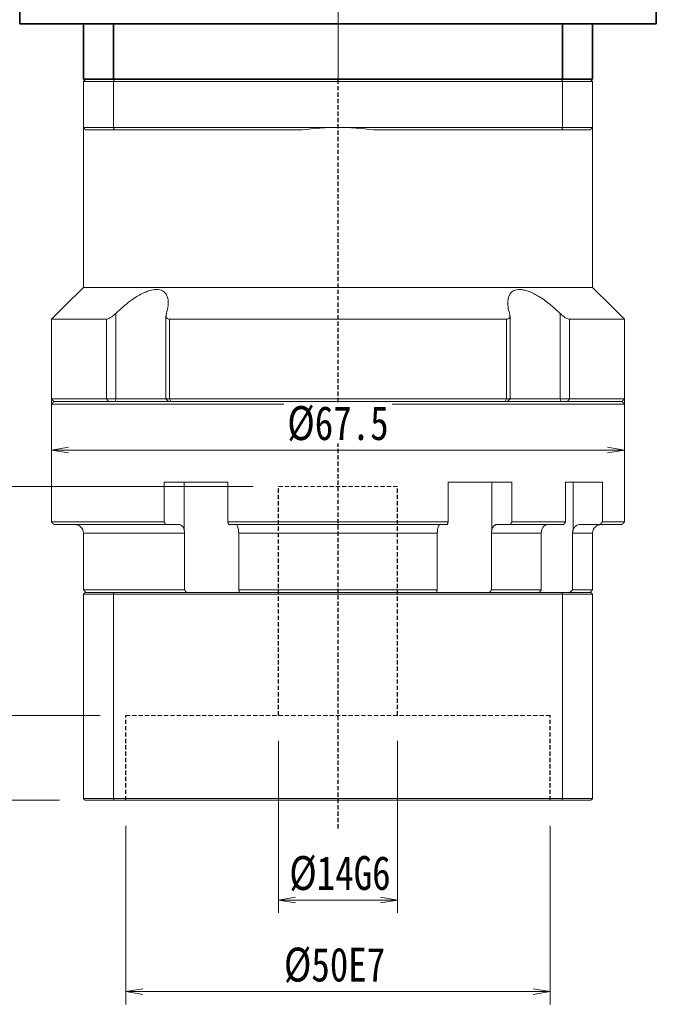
# Model space of a CAD drawing. Header units: millimetres. Extents: x -17 to 553, y -17 to 373.
# Tile 3 of 8: x 115 to 190, y 120 to 236. Entities that reach past the tile are written whole.
import ezdxf

# ---------------------------------------------------------------- set-up
doc = ezdxf.new("R2010")
doc.units = ezdxf.units.MM
doc.linetypes.add('DASHED', pattern=[0.75, 0.5, -0.25])
doc.linetypes.add('点画线', pattern=[18, 12, -2, 2, -2])
for name, color, linetype, lineweight in [('EB0_1', 7, 'Continuous', 35), ('中心线层', 1, '点画线', 18), ('尺寸线层', 3, 'Continuous', 18), ('粗实线层', 7, 'Continuous', 35)]:
    doc.layers.add(name, color=color, linetype=linetype, lineweight=lineweight)
doc.styles.add('宋体', font='SimSun.ttf', dxfattribs={"width": 0.8})
doc.dimstyles.new('A水平标注$0', dxfattribs={"dimtxt": 3.5, "dimasz": 2, "dimexe": 1.5, "dimexo": 3, "dimgap": 1.1, "dimtad": 1, "dimtoh": 1, "dimdec": 4, "dimdsep": 46, "dimtxsty": '宋体', "dimblk": 'OPEN', "dimcen": 3, "dimclrd": 3, "dimclre": 3, "dimclrt": 6, "dimadec": 0, "dimazin": 0, "dimtm": 1e-09, "dimtfac": 1, "dimtdec": 4, "dimtix": 1, "dimtmove": 0, "dimatfit": 3, "dimldrblk": 'OPEN', "dimfxl": 0, "dimlwd": 13, "dimlwe": 13, "dimarcsym": 0})

# ---------------------------------------------------------------- blocks, each defined once
blk = doc.blocks.new('_Open')
at = {"color": 0, "linetype": 'ByBlock', "lineweight": -2}
for p, q in [((-1, 0.167), (0, 0)), ((-1, -0.167), (0, 0)), ((0, 0), (-1, 0))]:
    blk.add_line(p, q, dxfattribs=at)
blk = doc.blocks.new('*D44')
at = {"layer": 'Defpoints', "color": 0, "transparency": 16777216}
for p in [(127.9, 144.1), (177.9, 144.1), (177.9, 121.55)]:
    blk.add_point(p, dxfattribs=at)
at = {"layer": '尺寸线层', "color": 3, "lineweight": 13, "transparency": 16777216}
for p, q in [((127.9, 141.1), (127.9, 120.05)), ((177.9, 141.1), (177.9, 120.05)), ((129.9, 121.55), (175.9, 121.55))]:
    blk.add_line(p, q, dxfattribs=at)
at = {"layer": '尺寸线层', "color": 3, "lineweight": 13, "transparency": 16777216, "xscale": 2, "yscale": 2, "zscale": 2, "rotation": 180}
blk.add_blockref('_Open', (127.9, 121.55), dxfattribs=at)
at = {"layer": '尺寸线层', "color": 3, "lineweight": 13, "transparency": 16777216, "xscale": 2, "yscale": 2, "zscale": 2}
blk.add_blockref('_Open', (177.9, 121.55), dxfattribs=at)
at = {"layer": '尺寸线层', "color": 6, "transparency": 16777216, "insert": (152.5, 124.65), "char_height": 4, "attachment_point": 5, "style": '宋体', "bg_fill": 3, "box_fill_scale": 1.1, "bg_fill_color": 257, "bg_fill_transparency": 0}
blk.add_mtext('%%C50E7', dxfattribs=at)
blk = doc.blocks.new('*D45')
at = {"layer": 'Defpoints', "color": 0, "transparency": 16777216}
for p in [(145.9, 154.1), (159.9, 154.1), (159.9, 132.34)]:
    blk.add_point(p, dxfattribs=at)
at = {"layer": '尺寸线层', "color": 3, "lineweight": 13, "transparency": 16777216}
for p, q in [((145.9, 151.1), (145.9, 130.84)), ((159.9, 151.1), (159.9, 130.84)), ((147.9, 132.34), (157.9, 132.34))]:
    blk.add_line(p, q, dxfattribs=at)
at = {"layer": '尺寸线层', "color": 3, "lineweight": 13, "transparency": 16777216, "xscale": 2, "yscale": 2, "zscale": 2, "rotation": 180}
blk.add_blockref('_Open', (145.9, 132.34), dxfattribs=at)
at = {"layer": '尺寸线层', "color": 3, "lineweight": 13, "transparency": 16777216, "xscale": 2, "yscale": 2, "zscale": 2}
blk.add_blockref('_Open', (159.9, 132.34), dxfattribs=at)
at = {"layer": '尺寸线层', "color": 6, "transparency": 16777216, "insert": (153.13, 135.44), "char_height": 4, "attachment_point": 5, "style": '宋体', "bg_fill": 3, "box_fill_scale": 1.1, "bg_fill_color": 257, "bg_fill_transparency": 0}
blk.add_mtext('%%C14G6', dxfattribs=at)
blk = doc.blocks.new('*D46')
at = {"layer": 'Defpoints', "color": 0, "transparency": 16777216}
for p in [(127.9, 154.1), (111.06, 144.1), (123.1, 144.1)]:
    blk.add_point(p, dxfattribs=at)
at = {"layer": '尺寸线层', "color": 3, "lineweight": 13, "transparency": 16777216}
for p, q in [((124.9, 154.1), (109.56, 154.1)), ((111.06, 152.1), (111.06, 146.1)), ((120.1, 144.1), (109.56, 144.1))]:
    blk.add_line(p, q, dxfattribs=at)
at = {"layer": '尺寸线层', "color": 3, "lineweight": 13, "transparency": 16777216, "xscale": 2, "yscale": 2, "zscale": 2}
for p, rotation in [((111.06, 154.1), 90), ((111.06, 144.1), 270)]:
    blk.add_blockref('_Open', p, dxfattribs=dict(at, rotation=rotation))
at = {"layer": '尺寸线层', "color": 6, "transparency": 16777216, "insert": (108.11, 149.1), "char_height": 4, "attachment_point": 5, "rotation": 90, "style": '宋体', "bg_fill": 3, "box_fill_scale": 1.1, "bg_fill_color": 257, "bg_fill_transparency": 0}
blk.add_mtext('10', dxfattribs=at)
blk = doc.blocks.new('*D47')
at = {"layer": 'Defpoints', "color": 0, "transparency": 16777216}
for p in [(145.9, 181.1), (102.7, 144.1), (123.1, 144.1)]:
    blk.add_point(p, dxfattribs=at)
at = {"layer": '尺寸线层', "color": 3, "lineweight": 13, "transparency": 16777216}
for p, q in [((142.9, 181.1), (101.2, 181.1)), ((102.7, 179.1), (102.7, 146.1)), ((120.1, 144.1), (101.2, 144.1))]:
    blk.add_line(p, q, dxfattribs=at)
at = {"layer": '尺寸线层', "color": 3, "lineweight": 13, "transparency": 16777216, "xscale": 2, "yscale": 2, "zscale": 2}
for p, rotation in [((102.7, 181.1), 90), ((102.7, 144.1), 270)]:
    blk.add_blockref('_Open', p, dxfattribs=dict(at, rotation=rotation))
at = {"layer": '尺寸线层', "color": 6, "transparency": 16777216, "insert": (99.74, 162.6), "char_height": 4, "attachment_point": 5, "rotation": 90, "style": '宋体', "bg_fill": 3, "box_fill_scale": 1.1, "bg_fill_color": 257, "bg_fill_transparency": 0}
blk.add_mtext('37', dxfattribs=at)
blk = doc.blocks.new('*D48')
at = {"layer": 'Defpoints', "color": 0, "transparency": 16777216}
for p in [(119.15, 196.1), (186.65, 196.1), (119.15, 185.37)]:
    blk.add_point(p, dxfattribs=at)
at = {"layer": '尺寸线层', "color": 3, "lineweight": 13, "transparency": 16777216}
for p, q in [((119.15, 193.1), (119.15, 183.87)), ((186.65, 193.1), (186.65, 183.87)), ((184.65, 185.37), (121.15, 185.37))]:
    blk.add_line(p, q, dxfattribs=at)
at = {"layer": '尺寸线层', "color": 3, "lineweight": 13, "transparency": 16777216, "xscale": 2, "yscale": 2, "zscale": 2, "rotation": 180}
blk.add_blockref('_Open', (119.15, 185.37), dxfattribs=at)
at = {"layer": '尺寸线层', "color": 3, "lineweight": 13, "transparency": 16777216, "xscale": 2, "yscale": 2, "zscale": 2}
blk.add_blockref('_Open', (186.65, 185.37), dxfattribs=at)
at = {"layer": '尺寸线层', "color": 6, "transparency": 16777216, "insert": (152.9, 188.47), "char_height": 4, "attachment_point": 5, "style": '宋体', "bg_fill": 3, "box_fill_scale": 1.1, "bg_fill_color": 257, "bg_fill_transparency": 0}
blk.add_mtext('%%c67.5', dxfattribs=at)

msp = doc.modelspace()

# ---------------------------------------------------------------- linework, layer by layer
at = {"color": 7, "linetype": 'Continuous', "lineweight": 15}
for p, q in [((122.90137, 228.79859), (126.44385, 228.79859)), ((122.90137, 228.79859), (122.90137, 223.39859)), ((126.55749, 229.09859), (123.20137, 229.09859)), ((126.44385, 223.39859), (126.44385, 228.79859)), ((126.44385, 228.79859), (179.35888, 228.79859)), ((179.24525, 229.09859), (126.55749, 229.09859)), ((182.60137, 229.09859), (179.24525, 229.09859)), ((179.35888, 228.79859), (182.90137, 228.79859)), ((179.35888, 228.79859), (179.35888, 223.39859)), ((182.90137, 223.39859), (182.90137, 228.79859)), ((126.44385, 223.39859), (122.90137, 223.39859)), ((123.20137, 223.09859), (126.55749, 223.09859)), ((152.90137, 223.39859), (126.44385, 223.39859)), ((126.55749, 223.09859), (148.66935, 223.09859)), ((179.35888, 223.39859), (152.90137, 223.39859)), ((157.13339, 223.09859), (179.24525, 223.09859)), ((179.24525, 223.09859), (182.60137, 223.09859)), ((182.90137, 223.39859), (179.35888, 223.39859)), ((182.90137, 204.54859), (122.90137, 204.54859)), ((125.60949, 200.79859), (119.15137, 200.79859)), ((125.60949, 200.79859), (125.60949, 191.39859)), ((126.71979, 191.39859), (126.71979, 201.46803)), ((172.75624, 200.79859), (133.04649, 200.79859)), ((133.04649, 191.39859), (133.04649, 200.79859)), ((172.75624, 200.79859), (172.75624, 191.39859)), ((179.08294, 201.46803), (179.08294, 191.39859)), ((186.65137, 200.79859), (180.19324, 200.79859)), ((180.19324, 191.39859), (180.19324, 200.79859)), ((125.60949, 191.39859), (119.15137, 191.39859)), ((119.15137, 190.79859), (152.90137, 190.79859)), ((119.45137, 191.09859), (125.85208, 191.09859)), ((152.90137, 191.09859), (119.45137, 191.09859)), ((126.71979, 191.39859), (125.60949, 191.39859)), ((125.85208, 191.09859), (125.60949, 191.39859)), ((126.62929, 191.09859), (126.71979, 191.39859)), ((132.63479, 191.39859), (126.71979, 191.39859)), ((133.04649, 191.39859), (132.63479, 191.39859)), ((172.75624, 191.39859), (133.04649, 191.39859)), ((133.22298, 191.09859), (133.04649, 191.39859)), ((133.22298, 191.09859), (172.57975, 191.09859)), ((186.35137, 191.09859), (152.90137, 191.09859)), ((152.90137, 190.79859), (186.65137, 190.79859)), ((172.75624, 191.39859), (172.57975, 191.09859)), ((173.16795, 191.39859), (172.75624, 191.39859)), ((179.08294, 191.39859), (173.16795, 191.39859)), ((179.08294, 191.39859), (179.17344, 191.09859)), ((180.19324, 191.39859), (179.08294, 191.39859)), ((180.19324, 191.39859), (179.95065, 191.09859)), ((179.95065, 191.09859), (186.35137, 191.09859)), ((186.65137, 191.39859), (180.19324, 191.39859)), ((132.41458, 181.59859), (132.41458, 176.89859)), ((132.41458, 181.59859), (139.91729, 181.59859)), ((134.7787, 181.59859), (134.7787, 175.98197)), ((139.91729, 176.89859), (139.91729, 181.59859)), ((165.88544, 181.59859), (165.88544, 176.89859)), ((165.88544, 181.59859), (173.38816, 181.59859)), ((171.02403, 181.59859), (171.02403, 175.98197)), ((173.38816, 176.89859), (173.38816, 181.59859)), ((179.72214, 181.59859), (179.72214, 176.89859)), ((179.72214, 181.59859), (184.05383, 181.59859)), ((180.59772, 181.59859), (180.59772, 175.98197)), ((184.05383, 176.89859), (184.05383, 181.59859)), ((132.41458, 176.89859), (119.15137, 176.89859)), ((119.45137, 176.59859), (132.60762, 176.59859)), ((132.60762, 176.59859), (134.18426, 176.59859)), ((165.88544, 176.89859), (139.91729, 176.89859)), ((140.02, 176.59859), (165.78273, 176.59859)), ((171.61847, 176.59859), (173.19512, 176.59859)), ((173.19512, 176.59859), (179.49208, 176.59859)), ((179.72214, 176.89859), (173.38816, 176.89859)), ((181.46672, 176.59859), (183.77163, 176.59859)), ((183.77163, 176.59859), (186.35137, 176.59859)), ((186.65137, 176.89859), (184.05383, 176.89859)), ((122.90137, 175.59859), (134.8285, 175.59859)), ((134.8285, 175.59859), (134.8285, 168.89859)), ((141.20066, 175.59859), (164.60207, 175.59859)), ((141.20066, 168.89859), (141.20066, 175.59859)), ((164.60207, 175.59859), (164.60207, 168.89859)), ((170.97423, 168.89859), (170.97423, 175.59859)), ((170.97423, 175.59859), (176.84655, 175.59859)), ((176.84655, 175.59859), (176.84655, 168.89859)), ((180.52551, 168.89859), (180.52551, 175.59859)), ((180.52551, 175.59859), (182.90137, 175.59859)), ((134.8285, 168.89859), (122.90137, 168.89859)), ((122.90137, 168.39859), (126.44385, 168.39859)), ((122.90137, 168.39859), (122.90137, 144.29859)), ((126.51955, 168.59859), (123.10137, 168.59859)), ((126.44385, 168.39859), (179.35888, 168.39859)), ((126.44385, 168.39859), (126.44385, 144.29859)), ((179.28318, 168.59859), (126.51955, 168.59859)), ((164.60207, 168.89859), (141.20066, 168.89859)), ((176.84655, 168.89859), (170.97423, 168.89859)), ((182.70137, 168.59859), (179.28318, 168.59859)), ((179.35888, 168.39859), (179.35888, 144.29859)), ((179.35888, 168.39859), (182.90137, 168.39859)), ((182.90137, 168.89859), (180.52551, 168.89859)), ((182.90137, 168.39859), (182.90137, 144.29859)), ((126.44385, 144.29859), (122.90137, 144.29859)), ((123.10137, 144.09859), (126.51955, 144.09859)), ((179.35888, 144.29859), (126.44385, 144.29859)), ((126.51955, 144.09859), (179.28318, 144.09859)), ((179.28318, 144.09859), (182.70137, 144.09859)), ((182.90137, 144.29859), (179.35888, 144.29859))]:
    msp.add_line(p, q, dxfattribs=at)
at = {"color": 1, "linetype": 'DASHED'}
msp.add_line((152.90137, 140.77366), (152.90137, 229.09859), dxfattribs=at)
at = {"color": 6, "linetype": 'DASHED', "lineweight": 15}
for p, q in [((145.90137, 181.09859), (159.90137, 181.09859)), ((127.90137, 154.09859), (177.90137, 154.09859))]:
    msp.add_line(p, q, dxfattribs=at)
at = {"color": 6, "linetype": 'DASHED'}
for p, q in [((145.90137, 154.09859), (145.90137, 181.09859)), ((159.90137, 154.09859), (159.90137, 181.09859)), ((127.90137, 144.09859), (127.90137, 154.09859)), ((177.90137, 144.09859), (177.90137, 154.09859))]:
    msp.add_line(p, q, dxfattribs=at)
at = {"color": 7, "linetype": 'Continuous', "lineweight": 15}
for centre, radius, start, end in [((152.90137, 193.39859), 30, 90, 98.1096145), ((152.90137, 193.39859), 30, 81.8903855, 90), ((121.90137, 175.59859), 1, 0, 90), ((183.90137, 175.59859), 1, 90, 180)]:
    msp.add_arc(centre, radius, start, end, dxfattribs=at)
for points in [[(122.90137, 228.79859), (123.20137, 229.09859)], [(126.44385, 228.79859), (126.55749, 229.09859)], [(179.35888, 228.79859), (179.24525, 229.09859)], [(182.60137, 229.09859), (182.90137, 228.79859)], [(122.90137, 204.54859), (122.90137, 223.39859)], [(122.90137, 223.39859), (123.20137, 223.09859)], [(126.44385, 223.39859), (126.55749, 223.09859)], [(179.24525, 223.09859), (179.35888, 223.39859)], [(182.60137, 223.09859), (182.90137, 223.39859)], [(182.90137, 223.39859), (182.90137, 204.54859)], [(119.15137, 200.79859), (122.90137, 204.54859)], [(182.90137, 204.54859), (186.65137, 200.79859)], [(119.15137, 191.39859), (119.15137, 200.79859)], [(132.63479, 191.39859), (132.63479, 201.20878)], [(173.16795, 201.20666), (173.16795, 191.39859)], [(186.65137, 200.79859), (186.65137, 191.39859)], [(119.45137, 191.09859), (119.15137, 191.39859)], [(119.15137, 190.79859), (119.45137, 191.09859)], [(119.15137, 176.89859), (119.15137, 190.79859)], [(132.93479, 191.09859), (132.63479, 191.39859)], [(173.16795, 191.39859), (172.86795, 191.09859)], [(186.65137, 191.39859), (186.35137, 191.09859)], [(186.35137, 191.09859), (186.65137, 190.79859)], [(186.65137, 190.79859), (186.65137, 176.89859)], [(119.45137, 176.59859), (119.15137, 176.89859)], [(132.60762, 176.59859), (132.41458, 176.89859)], [(139.91729, 176.89859), (140.02, 176.59859)], [(165.78273, 176.59859), (165.88544, 176.89859)], [(173.38816, 176.89859), (173.19512, 176.59859)], [(179.49208, 176.59859), (179.72214, 176.89859)], [(184.05383, 176.89859), (183.77163, 176.59859)], [(186.65137, 176.89859), (186.35137, 176.59859)], [(122.90137, 168.89859), (122.90137, 175.59859)], [(134.7787, 175.98197), (134.8285, 175.59859)], [(141.20066, 175.59859), (141.17521, 175.98197)], [(164.62752, 175.98197), (164.60207, 175.59859)], [(170.97423, 175.59859), (171.02403, 175.98197)], [(176.90469, 175.98197), (176.84655, 175.59859)], [(180.52551, 175.59859), (180.59772, 175.98197)], [(182.90137, 175.59859), (182.90137, 168.89859)], [(123.20137, 168.59859), (122.90137, 168.89859)], [(122.90137, 168.39859), (123.10137, 168.59859)], [(126.44385, 168.39859), (126.51955, 168.59859)], [(135.03624, 168.59859), (134.8285, 168.89859)], [(141.20066, 168.89859), (141.28653, 168.59859)], [(164.5162, 168.59859), (164.60207, 168.89859)], [(170.97423, 168.89859), (170.76649, 168.59859)], [(176.62746, 168.59859), (176.84655, 168.89859)], [(179.35888, 168.39859), (179.28318, 168.59859)], [(180.52551, 168.89859), (180.23606, 168.59859)], [(182.90137, 168.89859), (182.60137, 168.59859)], [(182.70137, 168.59859), (182.90137, 168.39859)], [(123.10137, 144.09859), (122.90137, 144.29859)], [(126.51955, 144.09859), (126.44385, 144.29859)], [(179.28318, 144.09859), (179.35888, 144.29859)], [(182.90137, 144.29859), (182.70137, 144.09859)]]:
    msp.add_open_spline(points, degree=1, dxfattribs=at)
for points, knots in [([(132.68137, 201.46803), (132.76769, 201.79272), (132.90855, 202.32253), (132.90876, 202.9923), (132.80924, 203.45762), (132.61616, 203.81787), (132.3036, 204.13147), (131.75927, 204.33818), (130.93081, 204.26881), (130.09719, 203.96318), (129.35171, 203.5658), (128.59682, 203.07686), (127.77966, 202.44761), (127.13425, 201.87188), (126.7933, 201.53966), (126.71979, 201.46803)], [0, 0, 0, 0, 1.111823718, 1.814206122, 2.515660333, 3.044836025, 3.573294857, 4.429537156, 5.288250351, 6.104434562, 6.713373, 7.323286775, 8.207714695, 9.093503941, 9.336985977, 9.336985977, 9.336985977, 9.336985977]), ([(179.08294, 201.46803), (178.91417, 201.6306), (178.57528, 201.95705), (177.98875, 202.46656), (177.32173, 202.99055), (176.63517, 203.45429), (175.99053, 203.81684), (175.44781, 204.05983), (174.95005, 204.21943), (174.51517, 204.29897), (174.11449, 204.30396), (173.77409, 204.23453), (173.49345, 204.0999), (173.24049, 203.88597), (173.03763, 203.56767), (172.89897, 203.08163), (172.88782, 202.45066), (172.99607, 201.87524), (173.09932, 201.53966), (173.12137, 201.46803)], [0, 0, 0, 0, 0.553902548, 1.112192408, 1.806376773, 2.51506714, 3.037171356, 3.572009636, 3.995519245, 4.430649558, 4.854541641, 5.292182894, 5.696545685, 6.110001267, 6.710526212, 7.328053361, 8.20046253, 9.097057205, 9.340373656, 9.340373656, 9.340373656, 9.340373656]), ([(126.71979, 201.46803), (126.59587, 201.35405), (126.38274, 201.15801), (126.05981, 200.94722), (125.79877, 200.82247), (125.67214, 200.80649), (125.60949, 200.79859)], [0, 0, 0, 0, 0.461690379, 0.794104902, 1.059065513, 1.318521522, 1.318521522, 1.318521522, 1.318521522]), ([(133.04649, 200.79859), (132.97802, 200.80559), (132.84139, 200.81957), (132.69733, 200.93343), (132.60881, 201.14232), (132.65443, 201.3471), (132.68137, 201.46803)], [0, 0, 0, 0, 0.1713953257, 0.3420313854, 0.5797240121, 0.9225193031, 0.9225193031, 0.9225193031, 0.9225193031]), ([(173.12137, 201.46803), (173.14735, 201.35405), (173.19204, 201.15801), (173.11526, 200.94722), (172.97456, 200.82247), (172.8285, 200.80649), (172.75624, 200.79859)], [0, 0, 0, 0, 0.3230947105, 0.5557211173, 0.741142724, 0.9227121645, 0.9227121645, 0.9227121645, 0.9227121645]), ([(180.19324, 200.79859), (180.1345, 200.80559), (180.01727, 200.81957), (179.76762, 200.93343), (179.43838, 201.14232), (179.21491, 201.3471), (179.08294, 201.46803)], [0, 0, 0, 0, 0.244975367, 0.488865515, 0.828599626, 1.318556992, 1.318556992, 1.318556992, 1.318556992]), ([(134.18426, 176.59859), (134.2089, 176.59723), (134.30564, 176.59192), (134.47132, 176.51442), (134.65012, 176.3159), (134.74163, 176.1148), (134.77451, 175.99699), (134.7787, 175.98197)], [0, 0, 0, 0, 0.0898846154, 0.3530449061, 0.6161572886, 0.8790264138, 0.9174460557, 0.9174460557, 0.9174460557, 0.9174460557]), ([(141.17521, 175.98197), (141.15699, 176.08149), (141.1205, 176.2807), (141.02686, 176.48989), (140.93521, 176.58748), (140.87788, 176.59583), (140.85892, 176.59859)], [0, 0, 0, 0, 0.2094481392, 0.4192300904, 0.6292069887, 0.7329719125, 0.7329719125, 0.7329719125, 0.7329719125]), ([(164.94381, 176.59859), (164.9307, 176.59723), (164.87923, 176.59192), (164.79107, 176.51442), (164.69593, 176.3159), (164.64724, 176.1148), (164.62975, 175.99699), (164.62752, 175.98197)], [0, 0, 0, 0, 0.0718302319, 0.2821316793, 0.4923948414, 0.7024636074, 0.7331662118, 0.7331662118, 0.7331662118, 0.7331662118]), ([(171.02403, 175.98197), (171.03926, 176.03203), (171.07016, 176.1336), (171.13619, 176.26745), (171.21536, 176.3843), (171.30557, 176.47795), (171.40544, 176.54692), (171.51046, 176.5905), (171.58281, 176.59592), (171.61847, 176.59859)], [0, 0, 0, 0, 0.129312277, 0.2623626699, 0.3919270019, 0.5252420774, 0.6549272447, 0.7883655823, 0.9180312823, 0.9180312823, 0.9180312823, 0.9180312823]), ([(177.61311, 176.59859), (177.58374, 176.59728), (177.51184, 176.59409), (177.39794, 176.56311), (177.27715, 176.50293), (177.16485, 176.41588), (177.06623, 176.3066), (176.98255, 176.17601), (176.93206, 176.06436), (176.90968, 175.997), (176.90469, 175.98197)], [0, 0, 0, 0, 0.098079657, 0.240108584, 0.386257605, 0.528258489, 0.674384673, 0.816253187, 0.962246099, 1.004168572, 1.004168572, 1.004168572, 1.004168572]), ([(180.59772, 175.98197), (180.64779, 176.08149), (180.74803, 176.2807), (181.00533, 176.48989), (181.25712, 176.58748), (181.41463, 176.59583), (181.46672, 176.59859)], [0, 0, 0, 0, 0.323097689, 0.646710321, 0.970623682, 1.130692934, 1.130692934, 1.130692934, 1.130692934])]:
    msp.add_open_spline(points, degree=3, knots=knots, dxfattribs=at)
at = {"layer": 'EB0_1'}
msp.add_line((182.90137, 229.09859), (122.90137, 229.09859), dxfattribs=at)
at = {"layer": '中心线层'}
msp.add_line((152.90137, 229.09859), (152.90137, 313.59859), dxfattribs=at)
at = {"layer": '粗实线层'}
for p, q in [((115.40137, 310.59859), (115.40137, 235.59859)), ((190.40137, 310.59859), (190.40137, 235.59859)), ((115.40137, 235.59859), (190.40137, 235.59859)), ((122.90137, 229.09859), (122.90137, 235.59859)), ((126.44385, 229.09859), (126.44385, 235.59859)), ((179.35888, 229.09859), (179.35888, 235.59859)), ((182.90137, 229.09859), (182.90137, 235.59859))]:
    msp.add_line(p, q, dxfattribs=at)

# ---------------------------------------------------------------- next in the draw order: dimensions: what is measured, and where the dimension line sits
at = {"layer": '尺寸线层'}
dim = msp.add_linear_dim(base=(119.15137, 185.36679), p1=(186.65137, 196.09859), p2=(119.15137, 196.09859), text='%%c<>', dimstyle='A水平标注$0', override={"dimtxt": 4, "dimgap": 1, "dimblk": 'Open', "dimtfill": 1, "dimtfillclr": 256}, dxfattribs=at)
dim.commit()
dim.dimension.update_dxf_attribs({"geometry": '*D48', "text_midpoint": (152.90137, 188.46814)})
dim = msp.add_linear_dim(base=(177.90137, 121.55312), p1=(127.90137, 144.09859), p2=(177.90137, 144.09859), text='%%C<>E7', dimstyle='A水平标注$0', override={"dimtxt": 4, "dimgap": 1, "dimblk": 'Open', "dimtfill": 1, "dimtfillclr": 256}, dxfattribs=at)
dim.commit()
dim.dimension.update_dxf_attribs({"geometry": '*D44', "text_midpoint": (152.5043, 121.55312), "dimtype": 160})

# ---------------------------------------------------------------- next in the draw order: dimensions: what is measured, and where the dimension line sits
dim = msp.add_linear_dim(base=(111.06089, 144.09859), p1=(127.90137, 154.09859), p2=(123.10137, 144.09859), angle=90, dimstyle='A水平标注$0', override={"dimtxt": 4, "dimgap": 1, "dimblk": 'Open', "dimtfill": 1, "dimtfillclr": 256}, dxfattribs=at)
dim.commit()
dim.dimension.update_dxf_attribs({"geometry": '*D46', "text_midpoint": (111.06089, 149.09859), "dimtype": 160})
dim = msp.add_linear_dim(base=(159.90137, 132.33993), p1=(145.90137, 154.09859), p2=(159.90137, 154.09859), text='%%C<>G6', dimstyle='A水平标注$0', override={"dimtxt": 4, "dimgap": 1, "dimblk": 'Open', "dimtfill": 1, "dimtfillclr": 256}, dxfattribs=at)
dim.commit()
dim.dimension.update_dxf_attribs({"geometry": '*D45', "text_midpoint": (153.12962, 132.33993), "dimtype": 160})

# ---------------------------------------------------------------- next in the draw order: dimensions: what is measured, and where the dimension line sits
dim = msp.add_linear_dim(base=(102.70007, 144.09859), p1=(145.90137, 181.09859), p2=(123.10137, 144.09859), angle=90, dimstyle='A水平标注$0', override={"dimtxt": 4, "dimgap": 1, "dimblk": 'Open', "dimtfill": 1, "dimtfillclr": 256}, dxfattribs=at)
dim.commit()
dim.dimension.update_dxf_attribs({"geometry": '*D47', "text_midpoint": (102.70007, 162.59859), "dimtype": 160})

doc.saveas('drawing.dxf')
